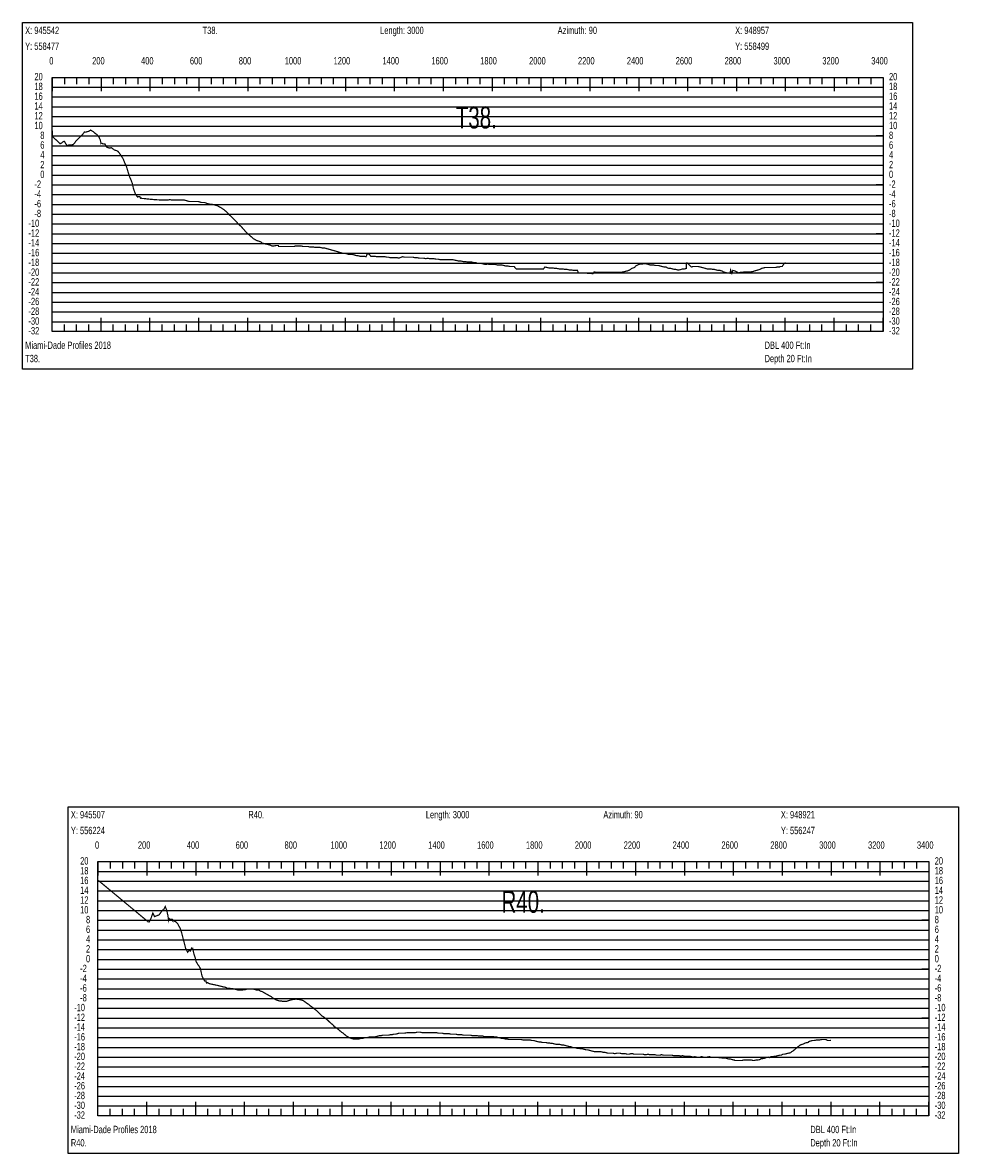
# Model space of a CAD drawing. Header units: inches. Extents: x 471865 to 538526, y 1054316 to 1102451.
# Tile 59 of 114: x 491282 to 495111, y 1086349 to 1090977. Entities that reach past the tile are written whole.
import ezdxf

# ---------------------------------------------------------------- set-up
doc = ezdxf.new("R2010")
doc.units = ezdxf.units.IN
doc.header["$MEASUREMENT"] = 0
for name, color, linetype in [('LABELS', 7, 'Continuous'), ('X_Gr1', 7, 'Continuous'), ('XSECTION', 7, 'Continuous')]:
    doc.layers.add(name, color=color, linetype=linetype)
doc.styles.get("Standard").update_dxf_attribs({"font": 'arial.ttf'})

msp = doc.modelspace()

# ---------------------------------------------------------------- linework, layer by layer
at = {"layer": 'X_Gr1', "color": 6, "linetype": 'Continuous', "lineweight": 18, "true_color": 0xff00ff, "transparency": 33554687, "const_width": 5}
for points in [[(491403, 1090534.4), (491403, 1090534.4), (491403.4, 1090510.8), (491436, 1090480.8), (491441.2, 1090483.8), (491446.1, 1090488.3), (491452.6, 1090491.1), (491458.2, 1090481), (491465, 1090472.3), (491469.9, 1090475.4), (491476.8, 1090475.9), (491482.9, 1090476.5), (491488.1, 1090477.3), (491494.5, 1090483.7), (491499.4, 1090491.4), (491508, 1090499.9), (491513.9, 1090505.4), (491521.8, 1090514), (491528.5, 1090520.4), (491534.4, 1090528.7), (491539.5, 1090528.2), (491546.8, 1090530.6), (491553, 1090531.9), (491560.5, 1090537.1), (491565.5, 1090533.4), (491569.7, 1090531.2), (491577.5, 1090524.3), (491585, 1090519.2), (491594.4, 1090507.9), (491598.8, 1090498.8), (491601.1, 1090491.2), (491602.1, 1090483.3), (491602.9, 1090484.4), (491608.7, 1090481), (491618.7, 1090479.7), (491625, 1090467.7), (491632, 1090464.9), (491638, 1090462.8), (491644.7, 1090465.1), (491651.3, 1090460.1), (491658.5, 1090454.7), (491666, 1090453.1), (491672.4, 1090449.3), (491678.5, 1090441.6), (491686.8, 1090429.3), (491692.5, 1090420.5), (491701.5, 1090398.6), (491706.1, 1090390.3), (491713.5, 1090365), (491720.1, 1090344.2), (491725.6, 1090332.4), (491731.6, 1090315.9), (491735, 1090298.7), (491738.6, 1090288.6), (491743.8, 1090274.1), (491749, 1090267.2), (491751.9, 1090262.9), (491755.8, 1090264.9), (491761.5, 1090264.4), (491764.4, 1090257.8), (491767.2, 1090258.9), (491769.1, 1090257.1), (491776.2, 1090256.9), (491782.4, 1090256.1), (491788.7, 1090255.4), (491794.8, 1090254.7), (491800.8, 1090254.1), (491807, 1090253.5), (491813.3, 1090253), (491819.6, 1090252.4), (491825.9, 1090252), (491832.2, 1090251.6), (491838.5, 1090251.2), (491844.7, 1090250.8), (491847.3, 1090250.6), (491853.4, 1090250.6), (491859.6, 1090250.6), (491865.7, 1090250.6), (491871.8, 1090250.6), (491878, 1090250.6), (491884.4, 1090252.6), (491891.2, 1090250.6), (491898.2, 1090250.6), (491905, 1090250.6), (491911.1, 1090250.6), (491916.5, 1090250.6), (491921.3, 1090250.6), (491926.1, 1090250.6), (491931.1, 1090250.6), (491936.7, 1090250.6), (491943, 1090250.6), (491949.8, 1090248.6), (491956.8, 1090246.6), (491963.7, 1090244.6), (491976.9, 1090244.6), (491988.6, 1090244.6), (491994.2, 1090244.6), (492000.2, 1090244.6), (492006.7, 1090242.6), (492013.5, 1090240.6), (492020.2, 1090240.6), (492026.2, 1090240.6), (492031.5, 1090238.6), (492036.1, 1090236.6), (492052.3, 1090232.6), (492059.1, 1090232.6), (492066.5, 1090230.6), (492074.1, 1090228.6), (492080.8, 1090226.6), (492086.3, 1090222.6), (492091.5, 1090220.6), (492097.2, 1090216.6), (492103.7, 1090212.6), (492111, 1090206.6), (492117.9, 1090200.6), (492123.7, 1090194.6), (492128.7, 1090188.6), (492133.9, 1090184.6), (492139.8, 1090178.6), (492145.9, 1090172.6), (492152.1, 1090166.6), (492157.7, 1090160.6), (492162.9, 1090154.6), (492168.2, 1090148.6), (492173.6, 1090144.6), (492179.3, 1090138.6), (492184.7, 1090132.6), (492189.8, 1090126.6), (492195.3, 1090120.6), (492201.4, 1090114.6), (492208, 1090108.6), (492214.3, 1090102.6), (492220.2, 1090098.6), (492226.3, 1090092.6), (492233, 1090088.6), (492240.2, 1090084.6), (492247.4, 1090082.6), (492258, 1090078.6), (492261.6, 1090074.6), (492268.6, 1090072.6), (492276.3, 1090070.6), (492285.1, 1090068.6), (492293.8, 1090066.6), (492302.5, 1090062.6), (492311, 1090062.6), (492319.7, 1090064.6), (492328.5, 1090064.6), (492329.2, 1090060.6), (492336.1, 1090060.6), (492341.7, 1090060.6), (492347.9, 1090060.6), (492355.3, 1090060.6), (492363.1, 1090060.6), (492370.8, 1090060.6), (492378.3, 1090060.6), (492385.6, 1090060.6), (492392.5, 1090060.6), (492399.5, 1090062.6), (492407, 1090062.6), (492414.4, 1090062.6), (492421.6, 1090062.6), (492428.3, 1090060.6), (492435.3, 1090060.6), (492442.9, 1090060.6), (492449.7, 1090060.6), (492455.7, 1090058.6), (492463.2, 1090058.6), (492471.5, 1090058.6), (492478.7, 1090056.6), (492484.6, 1090056.6), (492491.4, 1090056.6), (492499.8, 1090056.6), (492508.4, 1090054.6), (492516.2, 1090054.6), (492523.2, 1090052.6), (492530.4, 1090050.6), (492537.4, 1090048.6), (492544.4, 1090046.6), (492552, 1090044.6), (492559.2, 1090042.6), (492565.9, 1090040.6), (492572.3, 1090038.6), (492578.7, 1090036.6), (492585.6, 1090034.6), (492592.9, 1090032.6), (492600.5, 1090032.6), (492607.6, 1090030.6), (492614, 1090028.6), (492620.6, 1090028.6), (492627.9, 1090028.6), (492635.9, 1090026.6), (492643.3, 1090024.6), (492649.6, 1090022.6), (492655.3, 1090022.6), (492661.8, 1090020.6), (492670.5, 1090020.6), (492679.8, 1090020.6), (492687.5, 1090018.6), (492691.7, 1090030.6), (492700.5, 1090028.6), (492706.6, 1090020.6), (492714.7, 1090020.6), (492722.7, 1090020.6), (492730.2, 1090018.6), (492736.6, 1090018.6), (492742.4, 1090018.6), (492748.7, 1090018.6), (492756.3, 1090018.6), (492765, 1090018.6), (492772.7, 1090016.6), (492779.3, 1090016.6), (492785.7, 1090014.6), (492792.6, 1090014.6), (492800.3, 1090014.6), (492807.7, 1090014.6), (492814.5, 1090014.6), (492821.2, 1090012.6), (492836.6, 1090018.6), (492845.3, 1090016.6), (492853.9, 1090016.6), (492862.1, 1090016.6), (492870.8, 1090016.6), (492879.5, 1090016.6), (492888, 1090014.6), (492896.8, 1090014.6), (492905.7, 1090012.6), (492914.7, 1090012.6), (492923.3, 1090012.6), (492931.4, 1090010.6), (492939.5, 1090012.6), (492947.6, 1090010.6), (492956.2, 1090010.6), (492964.9, 1090010.6), (492973.4, 1090008.6), (492982, 1090008.6), (492990.6, 1090006.6), (492999.3, 1090006.6), (493007.8, 1090006.6), (493016.1, 1090006.6), (493024.3, 1090006.6), (493032.4, 1090006.6), (493041.3, 1090006.6), (493050.5, 1090004.6), (493059.5, 1090002.6), (493068.5, 1090000.6), (493077.1, 1090000.6), (493085.6, 1089998.6), (493094.3, 1089998.6), (493103.2, 1089996.6), (493112.2, 1089996.6), (493120.2, 1089996.6), (493128, 1089994.6), (493136.1, 1089994.6), (493144.6, 1089990.6), (493153.1, 1089990.6), (493161.2, 1089990.6), (493169.3, 1089988.6), (493177.2, 1089986.6), (493185.1, 1089988.6), (493193.5, 1089986.6), (493202, 1089986.6), (493210.2, 1089986.6), (493218.1, 1089986.6), (493225.6, 1089984.6), (493233.8, 1089984.6), (493242.5, 1089984.6), (493251.3, 1089982.6), (493259.7, 1089980.6), (493267.8, 1089980.6), (493275.9, 1089978.6), (493284.2, 1089978.6), (493293.1, 1089978.6), (493301.6, 1089968.6), (493306.8, 1089968.6), (493312, 1089968.6), (493317.2, 1089968.6), (493322.5, 1089968.6), (493323.8, 1089968.6), (493330.8, 1089968.6), (493337.1, 1089968.6), (493344.2, 1089968.6), (493352.2, 1089968.6), (493359.9, 1089968.6), (493367.2, 1089968.6), (493373.6, 1089968.6), (493380, 1089968.6), (493387.1, 1089968.6), (493394.3, 1089968.6), (493401.1, 1089968.6), (493407.6, 1089968.6), (493413.8, 1089968.6), (493419, 1089976.6), (493427.3, 1089974.6), (493435.6, 1089972.6), (493444.1, 1089972.6), (493452.2, 1089972.6), (493460.5, 1089970.6), (493469, 1089970.6), (493477.4, 1089968.6), (493485.6, 1089968.6), (493493.3, 1089968.6), (493501.3, 1089966.6), (493509.9, 1089966.6), (493519, 1089964.6), (493528.1, 1089964.6), (493536.4, 1089962.6), (493544.3, 1089962.6), (493552.3, 1089962.6), (493556.4, 1089952.6), (493563.8, 1089952.6), (493572.2, 1089952.6), (493580.1, 1089952.6), (493586.7, 1089952.6), (493592.7, 1089950.6), (493599.3, 1089950.6), (493607.4, 1089950.6), (493615.4, 1089948.6), (493620.6, 1089956.6), (493630.3, 1089954.6), (493639.7, 1089954.6), (493648.2, 1089954.6), (493656.2, 1089954.6), (493663.8, 1089954.6), (493672.1, 1089954.6), (493680.8, 1089954.6), (493689.4, 1089954.6), (493697.7, 1089954.6), (493706, 1089954.6), (493719, 1089954.6), (493723.4, 1089954.6), (493731.6, 1089954.6), (493739.7, 1089956.6), (493748.4, 1089958.6), (493757.6, 1089960.6), (493766.5, 1089964.6), (493774.5, 1089970.6), (493786.3, 1089974.6), (493790.3, 1089980.6), (493803, 1089986.6), (493807.6, 1089988.6), (493817, 1089988.6), (493830.1, 1089990.6), (493835.3, 1089989.1), (493840.4, 1089987.6), (493845.6, 1089986.1), (493850.7, 1089984.6), (493850.8, 1089984.6), (493857.4, 1089984.6), (493864.5, 1089984.6), (493872, 1089982.6), (493878.6, 1089982.6), (493884.4, 1089982.6), (493890.8, 1089980.6), (493898.7, 1089978.6), (493907.5, 1089976.6), (493915.2, 1089976.6), (493921.1, 1089972.6), (493927.3, 1089970.6), (493934.6, 1089970.6), (493942.2, 1089968.6), (493949.1, 1089966.6), (493955.3, 1089966.6), (493962, 1089964.6), (493969, 1089964.6), (493976.3, 1089966.6), (493983.6, 1089968.6), (493990.6, 1089968.6), (493997.7, 1089970.6), (493998.5, 1089992.6), (494002.7, 1089992.6), (494008, 1089987.3), (494013.2, 1089982), (494018.4, 1089976.7), (494018.5, 1089976.6), (494025.2, 1089978.6), (494032.2, 1089978.6), (494039.3, 1089978.6), (494046.5, 1089978.6), (494054, 1089976.6), (494061.9, 1089974.6), (494069.7, 1089972.6), (494076.5, 1089970.6), (494083.1, 1089968.6), (494090.6, 1089968.6), (494098.4, 1089968.6), (494105.8, 1089966.6), (494112.8, 1089966.6), (494120.3, 1089964.6), (494128, 1089962.6), (494135.6, 1089962.6), (494143, 1089960.6), (494150, 1089956.6), (494156.6, 1089954.6), (494163, 1089952.6), (494169.5, 1089952.6), (494176.8, 1089950.6), (494179.3, 1089964.6), (494184.3, 1089950.6), (494187.9, 1089962.6), (494195.9, 1089960.6), (494201.1, 1089958.1), (494206.3, 1089955.7), (494211.5, 1089953.2), (494212.7, 1089952.6), (494219.9, 1089954.6), (494226.6, 1089954.6), (494236.9, 1089956.6), (494240.6, 1089956.6), (494248.1, 1089956.6), (494255, 1089956.6), (494261.7, 1089956.6), (494272.9, 1089958.6), (494276.9, 1089960.6), (494285, 1089962.6), (494292.2, 1089964.6), (494298.9, 1089966.6), (494305.9, 1089970.6), (494313.4, 1089972.6), (494320.6, 1089974.6), (494327.5, 1089974.6), (494335, 1089974.6), (494342.1, 1089974.6), (494348.9, 1089974.6), (494356, 1089974.6), (494363.3, 1089974.6), (494370.4, 1089976.6), (494379.8, 1089976.6), (494382.9, 1089978.6), (494390, 1089978.6), (494398.4, 1089990.6), (494402, 1089992.6), (494403, 1089988.8)], [(491592.1, 1087465.8), (491592.1, 1087465.8), (491795.2, 1087297.2), (491795.2, 1087296.9), (491799.8, 1087296), (491806.3, 1087308.7), (491814.8, 1087332.8), (491821.5, 1087318.3), (491840.6, 1087325.3), (491854.4, 1087344.9), (491858.4, 1087345.3), (491865.6, 1087359.3), (491871.9, 1087342.7), (491876.5, 1087322.2), (491879, 1087304.8), (491880.2, 1087311.3), (491885, 1087306.8), (491891.2, 1087307.2), (491896.1, 1087300.6), (491896.2, 1087305), (491902.3, 1087300.1), (491909.1, 1087296.5), (491916.7, 1087288.4), (491926.4, 1087270.3), (491932.4, 1087252.4), (491938.7, 1087228.2), (491949.3, 1087187.2), (491957.2, 1087172.5), (491962.8, 1087179.6), (491968.4, 1087177.1), (491973.4, 1087189.6), (491977.8, 1087188.4), (491982.6, 1087166.1), (491989.1, 1087146.5), (491991.3, 1087135.1), (492000.2, 1087119.9), (492004.3, 1087114.9), (492009.6, 1087105), (492015.9, 1087075.2), (492022.9, 1087061.1), (492026.7, 1087055), (492032.5, 1087054.5), (492033.7, 1087047.6), (492035.7, 1087045.5), (492038.3, 1087048.2), (492042.5, 1087045.8), (492045.1, 1087043.9), (492052.3, 1087042.3), (492058.6, 1087040.9), (492064.8, 1087039.6), (492071, 1087038.3), (492077.2, 1087037), (492083.5, 1087035.4), (492089.7, 1087033.8), (492096, 1087032.3), (492102.3, 1087030.8), (492108.6, 1087029.4), (492114.9, 1087027.9), (492116.4, 1087025.1), (492122.2, 1087025.1), (492128.5, 1087025.1), (492135.4, 1087023.1), (492143, 1087023.1), (492150.6, 1087021.1), (492158.1, 1087019.1), (492165.2, 1087017.1), (492172.3, 1087017.1), (492179.4, 1087017.1), (492186.1, 1087019.1), (492192.5, 1087019.1), (492198.9, 1087021.1), (492205.6, 1087021.1), (492212.7, 1087021.1), (492219.9, 1087021.1), (492227.1, 1087021.1), (492234.3, 1087019.1), (492241.6, 1087017.1), (492248.8, 1087017.1), (492255.8, 1087013.1), (492262.6, 1087011.1), (492269.3, 1087007.1), (492276.2, 1087003.1), (492283.3, 1086999.1), (492290.7, 1086995.1), (492298.3, 1086991.1), (492305.7, 1086985.1), (492312.6, 1086981.1), (492319.2, 1086977.1), (492325.8, 1086975.1), (492332.7, 1086973.1), (492339.7, 1086973.1), (492346.8, 1086971.1), (492353.9, 1086971.1), (492360.6, 1086971.1), (492367, 1086973.1), (492373.3, 1086975.1), (492380.3, 1086977.1), (492387.9, 1086979.1), (492395.1, 1086979.1), (492401.3, 1086981.1), (492406.8, 1086979.1), (492413, 1086979.1), (492420.4, 1086977.1), (492428.8, 1086975.1), (492437.5, 1086969.1), (492445.5, 1086963.1), (492452.2, 1086959.1), (492458.5, 1086953.1), (492465.3, 1086949.1), (492472.4, 1086943.1), (492480.1, 1086937.1), (492487.6, 1086931.1), (492494.7, 1086923.1), (492501.3, 1086917.1), (492507.8, 1086911.1), (492514.5, 1086907.1), (492521.5, 1086901.1), (492529.4, 1086895.1), (492537.3, 1086887.1), (492544.4, 1086881.1), (492551.3, 1086875.1), (492558.4, 1086867.1), (492565.7, 1086863.1), (492573, 1086857.1), (492580, 1086851.1), (492586.9, 1086845.1), (492593.6, 1086841.1), (492600.3, 1086835.1), (492607.4, 1086829.1), (492614.7, 1086825.1), (492621.8, 1086821.1), (492628.8, 1086819.1), (492636.1, 1086817.1), (492643.1, 1086817.1), (492649.7, 1086817.1), (492656.8, 1086817.1), (492664.3, 1086819.1), (492671.7, 1086819.1), (492678.2, 1086821.1), (492684.5, 1086823.1), (492691.7, 1086823.1), (492699.8, 1086825.1), (492707.6, 1086825.1), (492714.5, 1086825.1), (492721.3, 1086825.1), (492728.5, 1086827.1), (492735.9, 1086829.1), (492743.1, 1086831.1), (492749.9, 1086831.1), (492756.3, 1086833.1), (492763.3, 1086833.1), (492771.4, 1086833.1), (492779.8, 1086833.1), (492787.5, 1086835.1), (492794.3, 1086835.1), (492801.1, 1086837.1), (492808.3, 1086837.1), (492815.7, 1086839.1), (492823.1, 1086841.1), (492830.4, 1086841.1), (492837.5, 1086841.1), (492844.5, 1086841.1), (492855.7, 1086843.1), (492859.5, 1086843.1), (492866.8, 1086843.1), (492874.2, 1086843.1), (492881.4, 1086843.1), (492888.5, 1086843.1), (492895.4, 1086845.1), (492902.4, 1086845.1), (492909.8, 1086845.1), (492917.5, 1086843.1), (492924.8, 1086843.1), (492931.6, 1086843.1), (492938.8, 1086843.1), (492946.6, 1086843.1), (492954.5, 1086843.1), (492961.8, 1086843.1), (492968.6, 1086843.1), (492975.6, 1086843.1), (492983.2, 1086841.1), (492991.2, 1086841.1), (492998.8, 1086841.1), (493005.6, 1086839.1), (493012.3, 1086839.1), (493019.3, 1086839.1), (493026.8, 1086839.1), (493034.3, 1086837.1), (493044.6, 1086837.1), (493047.8, 1086837.1), (493054.7, 1086837.1), (493062.3, 1086835.1), (493070.4, 1086835.1), (493078, 1086835.1), (493085, 1086833.1), (493091.7, 1086833.1), (493098.6, 1086833.1), (493105.8, 1086833.1), (493113.5, 1086833.1), (493121.2, 1086831.1), (493128.4, 1086831.1), (493134.9, 1086831.1), (493141.8, 1086831.1), (493149.4, 1086829.1), (493157.4, 1086829.1), (493164.9, 1086829.1), (493171.9, 1086827.1), (493179, 1086827.1), (493186.2, 1086827.1), (493193.6, 1086827.1), (493200.9, 1086827.1), (493207.9, 1086827.1), (493214.8, 1086825.1), (493221.9, 1086825.1), (493229.2, 1086823.1), (493236.8, 1086821.1), (493244.1, 1086819.1), (493251, 1086819.1), (493258, 1086817.1), (493265, 1086817.1), (493272.2, 1086815.1), (493279.4, 1086815.1), (493286.6, 1086815.1), (493293.8, 1086815.1), (493300.7, 1086815.1), (493307.8, 1086815.1), (493315.2, 1086815.1), (493323, 1086815.1), (493330.5, 1086813.1), (493337.2, 1086813.1), (493344, 1086813.1), (493351.2, 1086813.1), (493358.6, 1086813.1), (493365.9, 1086811.1), (493372.9, 1086811.1), (493379.8, 1086809.1), (493387.1, 1086807.1), (493394.5, 1086805.1), (493401.6, 1086805.1), (493408.5, 1086803.1), (493415.4, 1086803.1), (493422.4, 1086803.1), (493429.6, 1086801.1), (493437.1, 1086801.1), (493444.3, 1086799.1), (493451.1, 1086799.1), (493458.3, 1086797.1), (493465.8, 1086795.1), (493473.3, 1086795.1), (493480.3, 1086795.1), (493487.2, 1086793.1), (493494.3, 1086793.1), (493501.4, 1086791.1), (493508.7, 1086789.1), (493515.8, 1086787.1), (493526.9, 1086785.1), (493530.8, 1086783.1), (493537.9, 1086781.1), (493544.6, 1086781.1), (493551.6, 1086779.1), (493559, 1086779.1), (493566, 1086777.1), (493572.5, 1086777.1), (493579.3, 1086775.1), (493586.5, 1086773.1), (493593.6, 1086773.1), (493600.6, 1086771.1), (493607.9, 1086769.1), (493615.4, 1086767.1), (493622.8, 1086765.1), (493629.6, 1086765.1), (493635.8, 1086765.1), (493642.2, 1086765.1), (493649.4, 1086765.1), (493656.7, 1086763.1), (493663.7, 1086763.1), (493670.4, 1086761.1), (493677.2, 1086759.1), (493684.2, 1086759.1), (493691.5, 1086759.1), (493698.6, 1086759.1), (493705.5, 1086757.1), (493712.1, 1086759.1), (493718.9, 1086759.1), (493726.5, 1086759.1), (493734.5, 1086757.1), (493741.8, 1086757.1), (493748.6, 1086757.1), (493755.9, 1086755.1), (493763.5, 1086755.1), (493770.8, 1086757.1), (493777.8, 1086757.1), (493784.6, 1086755.1), (493791.6, 1086755.1), (493798.8, 1086755.1), (493809.4, 1086755.1), (493813, 1086755.1), (493820.1, 1086755.1), (493827.4, 1086753.1), (493834.4, 1086753.1), (493841, 1086755.1), (493847.7, 1086753.1), (493854.9, 1086753.1), (493862.1, 1086753.1), (493869.1, 1086753.1), (493876.2, 1086751.1), (493883, 1086751.1), (493889.6, 1086751.1), (493896.5, 1086753.1), (493904, 1086751.1), (493911.4, 1086751.1), (493918.2, 1086751.1), (493924.7, 1086751.1), (493931.7, 1086751.1), (493939, 1086751.1), (493946.5, 1086749.1), (493953.8, 1086749.1), (493960.7, 1086749.1), (493967.9, 1086749.1), (493975.2, 1086747.1), (493982.4, 1086749.1), (493989.6, 1086747.1), (493996.6, 1086747.1), (494003.8, 1086747.1), (494011.1, 1086747.1), (494018.4, 1086745.1), (494025.6, 1086743.1), (494032.6, 1086745.1), (494039.7, 1086743.1), (494047.1, 1086743.1), (494053.9, 1086743.1), (494060.5, 1086745.1), (494067.4, 1086743.1), (494075, 1086743.1), (494082.7, 1086743.1), (494092.9, 1086745.1), (494096.4, 1086743.1), (494103.4, 1086743.1), (494110.9, 1086743.1), (494118.2, 1086743.1), (494128.1, 1086743.1), (494131.5, 1086741.1), (494138.2, 1086741.1), (494145.3, 1086739.1), (494152.4, 1086739.1), (494159.1, 1086739.1), (494165.7, 1086737.1), (494172.3, 1086735.1), (494178.9, 1086735.1), (494185.2, 1086733.1), (494194.2, 1086731.1), (494197.5, 1086729.1), (494204.2, 1086729.1), (494210.9, 1086729.1), (494217.9, 1086729.1), (494225.1, 1086729.1), (494232.6, 1086731.1), (494239.9, 1086731.1), (494247.1, 1086731.1), (494253.9, 1086731.1), (494264.3, 1086731.1), (494272, 1086729.1), (494275.7, 1086729.1), (494282.8, 1086731.1), (494289.4, 1086731.1), (494299.8, 1086733.1), (494303.8, 1086737.1), (494311.4, 1086737.1), (494321.3, 1086739.1), (494324.3, 1086741.1), (494334, 1086743.1), (494337.9, 1086741.1), (494345.4, 1086745.1), (494355.5, 1086745.1), (494358.8, 1086747.1), (494365.4, 1086747.1), (494372.6, 1086749.1), (494380, 1086751.1), (494386.7, 1086751.1), (494392.8, 1086755.1), (494399.4, 1086755.1), (494407.1, 1086757.1), (494414.7, 1086759.1), (494425.1, 1086761.1), (494428.6, 1086765.1), (494435.7, 1086769.1), (494442.7, 1086775.1), (494449.7, 1086781.1), (494457.2, 1086787.1), (494464.7, 1086793.1), (494471.4, 1086795.1), (494477.8, 1086797.1), (494484.7, 1086801.1), (494496.2, 1086803.1), (494500, 1086807.1), (494507.2, 1086809.1), (494513.9, 1086811.1), (494520.4, 1086811.1), (494531, 1086813.1), (494534.8, 1086813.1), (494542, 1086813.1), (494551.7, 1086815.1), (494569.1, 1086815.1), (494576.4, 1086811.1), (494586.9, 1086811.1), (494590.1, 1086812.2)]]:
    msp.add_lwpolyline(points, dxfattribs=at)
at = {"layer": 'XSECTION', "color": 18, "linetype": 'Continuous', "true_color": 0x000000}
for points in [[(491281.8, 1090976.6), (494924.2, 1090976.6), (494924.2, 1089558.6), (491281.8, 1089558.6), (491281.8, 1090976.6)], [(491403, 1090752.6), (494803, 1090752.6), (494803, 1089712.6), (491403, 1089712.6), (491403, 1090752.6)], [(491403, 1090752.6), (491403, 1090696.2)], [(491403, 1090752.6), (491403, 1090696.2)], [(491403, 1090752.6), (491403, 1090724.6)], [(491403, 1090752.6), (491403, 1090724.6)], [(491453, 1090752.6), (491453, 1090724.6)], [(491503, 1090752.6), (491503, 1090724.6)], [(491553, 1090752.6), (491553, 1090724.6)], [(491603, 1090752.6), (491603, 1090696.2)], [(491603, 1090752.6), (491603, 1090724.6)], [(491653, 1090752.6), (491653, 1090724.6)], [(491703, 1090752.6), (491703, 1090724.6)], [(491753, 1090752.6), (491753, 1090724.6)], [(491803, 1090752.6), (491803, 1090696.2)], [(491803, 1090752.6), (491803, 1090724.6)], [(491853, 1090752.6), (491853, 1090724.6)], [(491903, 1090752.6), (491903, 1090724.6)], [(491953, 1090752.6), (491953, 1090724.6)], [(492003, 1090752.6), (492003, 1090696.2)], [(492003, 1090752.6), (492003, 1090724.6)], [(492053, 1090752.6), (492053, 1090724.6)], [(492103, 1090752.6), (492103, 1090724.6)], [(492153, 1090752.6), (492153, 1090724.6)], [(492203, 1090752.6), (492203, 1090696.2)], [(492203, 1090752.6), (492203, 1090724.6)], [(492253, 1090752.6), (492253, 1090724.6)], [(492303, 1090752.6), (492303, 1090724.6)], [(492353, 1090752.6), (492353, 1090724.6)], [(492403, 1090752.6), (492403, 1090696.2)], [(492403, 1090752.6), (492403, 1090724.6)], [(492453, 1090752.6), (492453, 1090724.6)], [(492503, 1090752.6), (492503, 1090724.6)], [(492553, 1090752.6), (492553, 1090724.6)], [(492603, 1090752.6), (492603, 1090696.2)], [(492603, 1090752.6), (492603, 1090724.6)], [(492653, 1090752.6), (492653, 1090724.6)], [(492703, 1090752.6), (492703, 1090724.6)], [(492753, 1090752.6), (492753, 1090724.6)], [(492803, 1090752.6), (492803, 1090696.2)], [(492803, 1090752.6), (492803, 1090724.6)], [(492853, 1090752.6), (492853, 1090724.6)], [(492903, 1090752.6), (492903, 1090724.6)], [(492953, 1090752.6), (492953, 1090724.6)], [(493003, 1090752.6), (493003, 1090696.2)], [(493003, 1090752.6), (493003, 1090724.6)], [(493053, 1090752.6), (493053, 1090724.6)], [(493103, 1090752.6), (493103, 1090724.6)], [(493153, 1090752.6), (493153, 1090724.6)], [(493203, 1090752.6), (493203, 1090696.2)], [(493203, 1090752.6), (493203, 1090724.6)], [(493253, 1090752.6), (493253, 1090724.6)], [(493303, 1090752.6), (493303, 1090724.6)], [(493353, 1090752.6), (493353, 1090724.6)], [(493403, 1090752.6), (493403, 1090696.2)], [(493403, 1090752.6), (493403, 1090724.6)], [(493453, 1090752.6), (493453, 1090724.6)], [(493503, 1090752.6), (493503, 1090724.6)], [(493553, 1090752.6), (493553, 1090724.6)], [(493603, 1090752.6), (493603, 1090696.2)], [(493603, 1090752.6), (493603, 1090724.6)], [(493653, 1090752.6), (493653, 1090724.6)], [(493703, 1090752.6), (493703, 1090724.6)], [(493753, 1090752.6), (493753, 1090724.6)], [(493803, 1090752.6), (493803, 1090696.2)], [(493803, 1090752.6), (493803, 1090724.6)], [(493853, 1090752.6), (493853, 1090724.6)], [(493903, 1090752.6), (493903, 1090724.6)], [(493953, 1090752.6), (493953, 1090724.6)], [(494003, 1090752.6), (494003, 1090696.2)], [(494003, 1090752.6), (494003, 1090724.6)], [(494053, 1090752.6), (494053, 1090724.6)], [(494103, 1090752.6), (494103, 1090724.6)], [(494153, 1090752.6), (494153, 1090724.6)], [(494203, 1090752.6), (494203, 1090696.2)], [(494203, 1090752.6), (494203, 1090724.6)], [(494253, 1090752.6), (494253, 1090724.6)], [(494303, 1090752.6), (494303, 1090724.6)], [(494353, 1090752.6), (494353, 1090724.6)], [(494403, 1090752.6), (494403, 1090696.2)], [(494403, 1090752.6), (494403, 1090724.6)], [(494453, 1090752.6), (494453, 1090724.6)], [(494503, 1090752.6), (494503, 1090724.6)], [(494553, 1090752.6), (494553, 1090724.6)], [(494603, 1090752.6), (494603, 1090696.2)], [(494603, 1090752.6), (494603, 1090724.6)], [(494653, 1090752.6), (494653, 1090724.6)], [(494703, 1090752.6), (494703, 1090724.6)], [(494753, 1090752.6), (494753, 1090724.6)], [(494803, 1090752.6), (494803, 1090696.2)], [(494803, 1090752.6), (494803, 1090724.6)], [(491403, 1090512.6), (491431, 1090512.6)], [(494803, 1090512.6), (494775, 1090512.6)], [(491403, 1090312.6), (491431, 1090312.6)], [(494803, 1090312.6), (494775, 1090312.6)], [(491403, 1090112.6), (491431, 1090112.6)], [(494803, 1090112.6), (494775, 1090112.6)], [(491403, 1089912.6), (491431, 1089912.6)], [(494803, 1089912.6), (494775, 1089912.6)], [(491403, 1089712.6), (491403, 1089769)], [(491403, 1089712.6), (491403, 1089769)], [(491603, 1089712.6), (491603, 1089769)], [(491803, 1089712.6), (491803, 1089769)], [(492003, 1089712.6), (492003, 1089769)], [(492203, 1089712.6), (492203, 1089769)], [(492403, 1089712.6), (492403, 1089769)], [(492603, 1089712.6), (492603, 1089769)], [(492803, 1089712.6), (492803, 1089769)], [(493003, 1089712.6), (493003, 1089769)], [(493203, 1089712.6), (493203, 1089769)], [(493403, 1089712.6), (493403, 1089769)], [(493603, 1089712.6), (493603, 1089769)], [(493803, 1089712.6), (493803, 1089769)], [(494003, 1089712.6), (494003, 1089769)], [(494203, 1089712.6), (494203, 1089769)], [(494403, 1089712.6), (494403, 1089769)], [(494603, 1089712.6), (494603, 1089769)], [(494803, 1089712.6), (494803, 1089769)], [(491403, 1089712.6), (491403, 1089740.6)], [(491403, 1089712.6), (491403, 1089740.6)], [(491453, 1089712.6), (491453, 1089740.6)], [(491503, 1089712.6), (491503, 1089740.6)], [(491553, 1089712.6), (491553, 1089740.6)], [(491603, 1089712.6), (491603, 1089740.6)], [(491653, 1089712.6), (491653, 1089740.6)], [(491703, 1089712.6), (491703, 1089740.6)], [(491753, 1089712.6), (491753, 1089740.6)], [(491803, 1089712.6), (491803, 1089740.6)], [(491853, 1089712.6), (491853, 1089740.6)], [(491903, 1089712.6), (491903, 1089740.6)], [(491953, 1089712.6), (491953, 1089740.6)], [(492003, 1089712.6), (492003, 1089740.6)], [(492053, 1089712.6), (492053, 1089740.6)], [(492103, 1089712.6), (492103, 1089740.6)], [(492153, 1089712.6), (492153, 1089740.6)], [(492203, 1089712.6), (492203, 1089740.6)], [(492253, 1089712.6), (492253, 1089740.6)], [(492303, 1089712.6), (492303, 1089740.6)], [(492353, 1089712.6), (492353, 1089740.6)], [(492403, 1089712.6), (492403, 1089740.6)], [(492453, 1089712.6), (492453, 1089740.6)], [(492503, 1089712.6), (492503, 1089740.6)], [(492553, 1089712.6), (492553, 1089740.6)], [(492603, 1089712.6), (492603, 1089740.6)], [(492653, 1089712.6), (492653, 1089740.6)], [(492703, 1089712.6), (492703, 1089740.6)], [(492753, 1089712.6), (492753, 1089740.6)], [(492803, 1089712.6), (492803, 1089740.6)], [(492853, 1089712.6), (492853, 1089740.6)], [(492903, 1089712.6), (492903, 1089740.6)], [(492953, 1089712.6), (492953, 1089740.6)], [(493003, 1089712.6), (493003, 1089740.6)], [(493053, 1089712.6), (493053, 1089740.6)], [(493103, 1089712.6), (493103, 1089740.6)], [(493153, 1089712.6), (493153, 1089740.6)], [(493203, 1089712.6), (493203, 1089740.6)], [(493253, 1089712.6), (493253, 1089740.6)], [(493303, 1089712.6), (493303, 1089740.6)], [(493353, 1089712.6), (493353, 1089740.6)], [(493403, 1089712.6), (493403, 1089740.6)], [(493453, 1089712.6), (493453, 1089740.6)], [(493503, 1089712.6), (493503, 1089740.6)], [(493553, 1089712.6), (493553, 1089740.6)], [(493603, 1089712.6), (493603, 1089740.6)], [(493653, 1089712.6), (493653, 1089740.6)], [(493703, 1089712.6), (493703, 1089740.6)], [(493753, 1089712.6), (493753, 1089740.6)], [(493803, 1089712.6), (493803, 1089740.6)], [(493853, 1089712.6), (493853, 1089740.6)], [(493903, 1089712.6), (493903, 1089740.6)], [(493953, 1089712.6), (493953, 1089740.6)], [(494003, 1089712.6), (494003, 1089740.6)], [(494053, 1089712.6), (494053, 1089740.6)], [(494103, 1089712.6), (494103, 1089740.6)], [(494153, 1089712.6), (494153, 1089740.6)], [(494203, 1089712.6), (494203, 1089740.6)], [(494253, 1089712.6), (494253, 1089740.6)], [(494303, 1089712.6), (494303, 1089740.6)], [(494353, 1089712.6), (494353, 1089740.6)], [(494403, 1089712.6), (494403, 1089740.6)], [(494453, 1089712.6), (494453, 1089740.6)], [(494503, 1089712.6), (494503, 1089740.6)], [(494553, 1089712.6), (494553, 1089740.6)], [(494603, 1089712.6), (494603, 1089740.6)], [(494653, 1089712.6), (494653, 1089740.6)], [(494703, 1089712.6), (494703, 1089740.6)], [(494753, 1089712.6), (494753, 1089740.6)], [(494803, 1089712.6), (494803, 1089740.6)], [(491468.9, 1087767.1), (495111.3, 1087767.1), (495111.3, 1086349.1), (491468.9, 1086349.1), (491468.9, 1087767.1)], [(491590.1, 1087543.1), (494990.1, 1087543.1), (494990.1, 1086503.1), (491590.1, 1086503.1), (491590.1, 1087543.1)], [(491590.1, 1087543.1), (491590.1, 1087486.7)], [(491590.1, 1087543.1), (491590.1, 1087486.7)], [(491590.1, 1087543.1), (491590.1, 1087515.1)], [(491590.1, 1087543.1), (491590.1, 1087515.1)], [(491640.1, 1087543.1), (491640.1, 1087515.1)], [(491690.1, 1087543.1), (491690.1, 1087515.1)], [(491740.1, 1087543.1), (491740.1, 1087515.1)], [(491790.1, 1087543.1), (491790.1, 1087486.7)], [(491790.1, 1087543.1), (491790.1, 1087515.1)], [(491840.1, 1087543.1), (491840.1, 1087515.1)], [(491890.1, 1087543.1), (491890.1, 1087515.1)], [(491940.1, 1087543.1), (491940.1, 1087515.1)], [(491990.1, 1087543.1), (491990.1, 1087486.7)], [(491990.1, 1087543.1), (491990.1, 1087515.1)], [(492040.1, 1087543.1), (492040.1, 1087515.1)], [(492090.1, 1087543.1), (492090.1, 1087515.1)], [(492140.1, 1087543.1), (492140.1, 1087515.1)], [(492190.1, 1087543.1), (492190.1, 1087486.7)], [(492190.1, 1087543.1), (492190.1, 1087515.1)], [(492240.1, 1087543.1), (492240.1, 1087515.1)], [(492290.1, 1087543.1), (492290.1, 1087515.1)], [(492340.1, 1087543.1), (492340.1, 1087515.1)], [(492390.1, 1087543.1), (492390.1, 1087486.7)], [(492390.1, 1087543.1), (492390.1, 1087515.1)], [(492440.1, 1087543.1), (492440.1, 1087515.1)], [(492490.1, 1087543.1), (492490.1, 1087515.1)], [(492540.1, 1087543.1), (492540.1, 1087515.1)], [(492590.1, 1087543.1), (492590.1, 1087486.7)], [(492590.1, 1087543.1), (492590.1, 1087515.1)], [(492640.1, 1087543.1), (492640.1, 1087515.1)], [(492690.1, 1087543.1), (492690.1, 1087515.1)], [(492740.1, 1087543.1), (492740.1, 1087515.1)], [(492790.1, 1087543.1), (492790.1, 1087486.7)], [(492790.1, 1087543.1), (492790.1, 1087515.1)], [(492840.1, 1087543.1), (492840.1, 1087515.1)], [(492890.1, 1087543.1), (492890.1, 1087515.1)], [(492940.1, 1087543.1), (492940.1, 1087515.1)], [(492990.1, 1087543.1), (492990.1, 1087486.7)], [(492990.1, 1087543.1), (492990.1, 1087515.1)], [(493040.1, 1087543.1), (493040.1, 1087515.1)], [(493090.1, 1087543.1), (493090.1, 1087515.1)], [(493140.1, 1087543.1), (493140.1, 1087515.1)], [(493190.1, 1087543.1), (493190.1, 1087486.7)], [(493190.1, 1087543.1), (493190.1, 1087515.1)], [(493240.1, 1087543.1), (493240.1, 1087515.1)], [(493290.1, 1087543.1), (493290.1, 1087515.1)], [(493340.1, 1087543.1), (493340.1, 1087515.1)], [(493390.1, 1087543.1), (493390.1, 1087486.7)], [(493390.1, 1087543.1), (493390.1, 1087515.1)], [(493440.1, 1087543.1), (493440.1, 1087515.1)], [(493490.1, 1087543.1), (493490.1, 1087515.1)], [(493540.1, 1087543.1), (493540.1, 1087515.1)], [(493590.1, 1087543.1), (493590.1, 1087486.7)], [(493590.1, 1087543.1), (493590.1, 1087515.1)], [(493640.1, 1087543.1), (493640.1, 1087515.1)], [(493690.1, 1087543.1), (493690.1, 1087515.1)], [(493740.1, 1087543.1), (493740.1, 1087515.1)], [(493790.1, 1087543.1), (493790.1, 1087486.7)], [(493790.1, 1087543.1), (493790.1, 1087515.1)], [(493840.1, 1087543.1), (493840.1, 1087515.1)], [(493890.1, 1087543.1), (493890.1, 1087515.1)], [(493940.1, 1087543.1), (493940.1, 1087515.1)], [(493990.1, 1087543.1), (493990.1, 1087486.7)], [(493990.1, 1087543.1), (493990.1, 1087515.1)], [(494040.1, 1087543.1), (494040.1, 1087515.1)], [(494090.1, 1087543.1), (494090.1, 1087515.1)], [(494140.1, 1087543.1), (494140.1, 1087515.1)], [(494190.1, 1087543.1), (494190.1, 1087486.7)], [(494190.1, 1087543.1), (494190.1, 1087515.1)], [(494240.1, 1087543.1), (494240.1, 1087515.1)], [(494290.1, 1087543.1), (494290.1, 1087515.1)], [(494340.1, 1087543.1), (494340.1, 1087515.1)], [(494390.1, 1087543.1), (494390.1, 1087486.7)], [(494390.1, 1087543.1), (494390.1, 1087515.1)], [(494440.1, 1087543.1), (494440.1, 1087515.1)], [(494490.1, 1087543.1), (494490.1, 1087515.1)], [(494540.1, 1087543.1), (494540.1, 1087515.1)], [(494590.1, 1087543.1), (494590.1, 1087486.7)], [(494590.1, 1087543.1), (494590.1, 1087515.1)], [(494640.1, 1087543.1), (494640.1, 1087515.1)], [(494690.1, 1087543.1), (494690.1, 1087515.1)], [(494740.1, 1087543.1), (494740.1, 1087515.1)], [(494790.1, 1087543.1), (494790.1, 1087486.7)], [(494790.1, 1087543.1), (494790.1, 1087515.1)], [(494840.1, 1087543.1), (494840.1, 1087515.1)], [(494890.1, 1087543.1), (494890.1, 1087515.1)], [(494940.1, 1087543.1), (494940.1, 1087515.1)], [(494990.1, 1087543.1), (494990.1, 1087486.7)], [(494990.1, 1087543.1), (494990.1, 1087515.1)], [(491590.1, 1087303.1), (491618.1, 1087303.1)], [(494990.1, 1087303.1), (494962.1, 1087303.1)], [(491590.1, 1087103.1), (491618.1, 1087103.1)], [(494990.1, 1087103.1), (494962.1, 1087103.1)], [(491590.1, 1086903.1), (491618.1, 1086903.1)], [(494990.1, 1086903.1), (494962.1, 1086903.1)], [(491590.1, 1086703.1), (491618.1, 1086703.1)], [(494990.1, 1086703.1), (494962.1, 1086703.1)], [(491590.1, 1086503.1), (491590.1, 1086559.5)], [(491590.1, 1086503.1), (491590.1, 1086559.5)], [(491590.1, 1086503.1), (491590.1, 1086531.1)], [(491590.1, 1086503.1), (491590.1, 1086531.1)], [(491640.1, 1086503.1), (491640.1, 1086531.1)], [(491690.1, 1086503.1), (491690.1, 1086531.1)], [(491740.1, 1086503.1), (491740.1, 1086531.1)], [(491790.1, 1086503.1), (491790.1, 1086559.5)], [(491790.1, 1086503.1), (491790.1, 1086531.1)], [(491840.1, 1086503.1), (491840.1, 1086531.1)], [(491890.1, 1086503.1), (491890.1, 1086531.1)], [(491940.1, 1086503.1), (491940.1, 1086531.1)], [(491990.1, 1086503.1), (491990.1, 1086559.5)], [(491990.1, 1086503.1), (491990.1, 1086531.1)], [(492040.1, 1086503.1), (492040.1, 1086531.1)], [(492090.1, 1086503.1), (492090.1, 1086531.1)], [(492140.1, 1086503.1), (492140.1, 1086531.1)], [(492190.1, 1086503.1), (492190.1, 1086559.5)], [(492190.1, 1086503.1), (492190.1, 1086531.1)], [(492240.1, 1086503.1), (492240.1, 1086531.1)], [(492290.1, 1086503.1), (492290.1, 1086531.1)], [(492340.1, 1086503.1), (492340.1, 1086531.1)], [(492390.1, 1086503.1), (492390.1, 1086559.5)], [(492390.1, 1086503.1), (492390.1, 1086531.1)], [(492440.1, 1086503.1), (492440.1, 1086531.1)], [(492490.1, 1086503.1), (492490.1, 1086531.1)], [(492540.1, 1086503.1), (492540.1, 1086531.1)], [(492590.1, 1086503.1), (492590.1, 1086559.5)], [(492590.1, 1086503.1), (492590.1, 1086531.1)], [(492640.1, 1086503.1), (492640.1, 1086531.1)], [(492690.1, 1086503.1), (492690.1, 1086531.1)], [(492740.1, 1086503.1), (492740.1, 1086531.1)], [(492790.1, 1086503.1), (492790.1, 1086559.5)], [(492790.1, 1086503.1), (492790.1, 1086531.1)], [(492840.1, 1086503.1), (492840.1, 1086531.1)], [(492890.1, 1086503.1), (492890.1, 1086531.1)], [(492940.1, 1086503.1), (492940.1, 1086531.1)], [(492990.1, 1086503.1), (492990.1, 1086559.5)], [(492990.1, 1086503.1), (492990.1, 1086531.1)], [(493040.1, 1086503.1), (493040.1, 1086531.1)], [(493090.1, 1086503.1), (493090.1, 1086531.1)], [(493140.1, 1086503.1), (493140.1, 1086531.1)], [(493190.1, 1086503.1), (493190.1, 1086559.5)], [(493190.1, 1086503.1), (493190.1, 1086531.1)], [(493240.1, 1086503.1), (493240.1, 1086531.1)], [(493290.1, 1086503.1), (493290.1, 1086531.1)], [(493340.1, 1086503.1), (493340.1, 1086531.1)], [(493390.1, 1086503.1), (493390.1, 1086559.5)], [(493390.1, 1086503.1), (493390.1, 1086531.1)], [(493440.1, 1086503.1), (493440.1, 1086531.1)], [(493490.1, 1086503.1), (493490.1, 1086531.1)], [(493540.1, 1086503.1), (493540.1, 1086531.1)], [(493590.1, 1086503.1), (493590.1, 1086559.5)], [(493590.1, 1086503.1), (493590.1, 1086531.1)], [(493640.1, 1086503.1), (493640.1, 1086531.1)], [(493690.1, 1086503.1), (493690.1, 1086531.1)], [(493740.1, 1086503.1), (493740.1, 1086531.1)], [(493790.1, 1086503.1), (493790.1, 1086559.5)], [(493790.1, 1086503.1), (493790.1, 1086531.1)], [(493840.1, 1086503.1), (493840.1, 1086531.1)], [(493890.1, 1086503.1), (493890.1, 1086531.1)], [(493940.1, 1086503.1), (493940.1, 1086531.1)], [(493990.1, 1086503.1), (493990.1, 1086559.5)], [(493990.1, 1086503.1), (493990.1, 1086531.1)], [(494040.1, 1086503.1), (494040.1, 1086531.1)], [(494090.1, 1086503.1), (494090.1, 1086531.1)], [(494140.1, 1086503.1), (494140.1, 1086531.1)], [(494190.1, 1086503.1), (494190.1, 1086559.5)], [(494190.1, 1086503.1), (494190.1, 1086531.1)], [(494240.1, 1086503.1), (494240.1, 1086531.1)], [(494290.1, 1086503.1), (494290.1, 1086531.1)], [(494340.1, 1086503.1), (494340.1, 1086531.1)], [(494390.1, 1086503.1), (494390.1, 1086559.5)], [(494390.1, 1086503.1), (494390.1, 1086531.1)], [(494440.1, 1086503.1), (494440.1, 1086531.1)], [(494490.1, 1086503.1), (494490.1, 1086531.1)], [(494540.1, 1086503.1), (494540.1, 1086531.1)], [(494590.1, 1086503.1), (494590.1, 1086559.5)], [(494590.1, 1086503.1), (494590.1, 1086531.1)], [(494640.1, 1086503.1), (494640.1, 1086531.1)], [(494690.1, 1086503.1), (494690.1, 1086531.1)], [(494740.1, 1086503.1), (494740.1, 1086531.1)], [(494790.1, 1086503.1), (494790.1, 1086559.5)], [(494790.1, 1086503.1), (494790.1, 1086531.1)], [(494840.1, 1086503.1), (494840.1, 1086531.1)], [(494890.1, 1086503.1), (494890.1, 1086531.1)], [(494940.1, 1086503.1), (494940.1, 1086531.1)], [(494990.1, 1086503.1), (494990.1, 1086559.5)], [(494990.1, 1086503.1), (494990.1, 1086531.1)]]:
    msp.add_lwpolyline(points, dxfattribs=at)
at = {"layer": 'XSECTION', "color": 18, "true_color": 0x000000}
for points in [[(491403, 1090712.6), (494803, 1090712.6)], [(491403, 1090672.6), (494803, 1090672.6)], [(491403, 1090632.6), (494803, 1090632.6)], [(491403, 1090592.6), (494803, 1090592.6)], [(491403, 1090552.6), (494803, 1090552.6)], [(491403, 1090512.6), (494803, 1090512.6)], [(491403, 1090472.6), (494803, 1090472.6)], [(491403, 1090432.6), (494803, 1090432.6)], [(491403, 1090392.6), (494803, 1090392.6)], [(491403, 1090352.6), (494803, 1090352.6)], [(491403, 1090312.6), (494803, 1090312.6)], [(491403, 1090272.6), (494803, 1090272.6)], [(491403, 1090232.6), (494803, 1090232.6)], [(491403, 1090192.6), (494803, 1090192.6)], [(491403, 1090152.6), (494803, 1090152.6)], [(491403, 1090112.6), (494803, 1090112.6)], [(491403, 1090072.6), (494803, 1090072.6)], [(491403, 1090032.6), (494803, 1090032.6)], [(491403, 1089992.6), (494803, 1089992.6)], [(491403, 1089952.6), (494803, 1089952.6)], [(491403, 1089912.6), (494803, 1089912.6)], [(491403, 1089872.6), (494803, 1089872.6)], [(491403, 1089832.6), (494803, 1089832.6)], [(491403, 1089792.6), (494803, 1089792.6)], [(491403, 1089752.6), (494803, 1089752.6)], [(491590.1, 1087503.1), (494990.1, 1087503.1)], [(491590.1, 1087463.1), (494990.1, 1087463.1)], [(491590.1, 1087423.1), (494990.1, 1087423.1)], [(491590.1, 1087383.1), (494990.1, 1087383.1)], [(491590.1, 1087343.1), (494990.1, 1087343.1)], [(491590.1, 1087303.1), (494990.1, 1087303.1)], [(491590.1, 1087263.1), (494990.1, 1087263.1)], [(491590.1, 1087223.1), (494990.1, 1087223.1)], [(491590.1, 1087183.1), (494990.1, 1087183.1)], [(491590.1, 1087143.1), (494990.1, 1087143.1)], [(491590.1, 1087103.1), (494990.1, 1087103.1)], [(491590.1, 1087063.1), (494990.1, 1087063.1)], [(491590.1, 1087023.1), (494990.1, 1087023.1)], [(491590.1, 1086983.1), (494990.1, 1086983.1)], [(491590.1, 1086943.1), (494990.1, 1086943.1)], [(491590.1, 1086903.1), (494990.1, 1086903.1)], [(491590.1, 1086863.1), (494990.1, 1086863.1)], [(491590.1, 1086823.1), (494990.1, 1086823.1)], [(491590.1, 1086783.1), (494990.1, 1086783.1)], [(491590.1, 1086743.1), (494990.1, 1086743.1)], [(491590.1, 1086703.1), (494990.1, 1086703.1)], [(491590.1, 1086663.1), (494990.1, 1086663.1)], [(491590.1, 1086623.1), (494990.1, 1086623.1)], [(491590.1, 1086583.1), (494990.1, 1086583.1)], [(491590.1, 1086543.1), (494990.1, 1086543.1)]]:
    msp.add_lwpolyline(points, dxfattribs=at)

# ---------------------------------------------------------------- texts
at = {"layer": 'LABELS', "color": 18, "true_color": 0x000000, "width": 0.666667}
for s, height, p in [('X: 945542', 30, (491292.2, 1090929.8)), ('T38.', 30, (492018.6, 1090929.8)), ('Length: 3000', 30, (492745, 1090929.8)), ('Azimuth: 90', 30, (493471.4, 1090929.8)), ('X: 948957', 30, (494197.8, 1090929.8)), ('Y: 558477', 30, (491292.2, 1090865)), ('Y: 558499', 30, (494197.8, 1090865)), ('0', 30, (491391, 1090805.4)), ('0', 30, (491391, 1090805.4)), ('200', 30, (491566.6, 1090805.4)), ('400', 30, (491766.6, 1090805.4)), ('600', 30, (491966.6, 1090805.4)), ('800', 30, (492166.6, 1090805.4)), ('1000', 30, (492354.6, 1090805.4)), ('1200', 30, (492554.6, 1090805.4)), ('1400', 30, (492754.6, 1090805.4)), ('1600', 30, (492954.6, 1090805.4)), ('1800', 30, (493154.6, 1090805.4)), ('2000', 30, (493354.6, 1090805.4)), ('2200', 30, (493554.6, 1090805.4)), ('2400', 30, (493754.6, 1090805.4)), ('2600', 30, (493954.6, 1090805.4)), ('2800', 30, (494154.6, 1090805.4)), ('3000', 30, (494354.6, 1090805.4)), ('3200', 30, (494554.6, 1090805.4)), ('3400', 30, (494754.6, 1090805.4)), ('20', 30, (491330.2, 1090740.6)), ('20', 30, (494827.4, 1090740.6)), ('18', 30, (491330.2, 1090700.6)), ('18', 30, (494827.4, 1090700.6)), ('16', 30, (491330.2, 1090660.6)), ('14', 30, (491330.2, 1090620.6)), ('16', 30, (494827.4, 1090660.6)), ('14', 30, (494827.4, 1090620.6)), ('12', 30, (491330.2, 1090580.6)), ('T38.', 90, (493054.6, 1090543.4)), ('12', 30, (494827.4, 1090580.6)), ('10', 30, (491330.2, 1090540.6)), ('10', 30, (494827.4, 1090540.6)), ('8', 30, (491354.2, 1090500.6)), ('8', 30, (494827.4, 1090500.6)), ('6', 30, (491354.2, 1090460.6)), ('6', 30, (494827.4, 1090460.6)), ('4', 30, (491354.2, 1090420.6)), ('4', 30, (494827.4, 1090420.6)), ('2', 30, (491354.2, 1090380.6)), ('0', 30, (491354.2, 1090340.6)), ('2', 30, (494827.4, 1090380.6)), ('0', 30, (494827.4, 1090340.6)), ('-2', 30, (491330.2, 1090300.6)), ('-2', 30, (494827.4, 1090300.6)), ('-4', 30, (491330.2, 1090260.6)), ('-4', 30, (494827.4, 1090260.6)), ('-6', 30, (491330.2, 1090220.6)), ('-6', 30, (494827.4, 1090220.6)), ('-8', 30, (491330.2, 1090180.6)), ('-8', 30, (494827.4, 1090180.6)), ('-10', 30, (491305.8, 1090140.6)), ('-10', 30, (494827.4, 1090140.6)), ('-12', 30, (491305.8, 1090100.6)), ('-12', 30, (494827.4, 1090100.6)), ('-14', 30, (491305.8, 1090060.6)), ('-16', 30, (491305.8, 1090020.6)), ('-14', 30, (494827.4, 1090060.6)), ('-16', 30, (494827.4, 1090020.6)), ('-18', 30, (491305.8, 1089980.6)), ('-18', 30, (494827.4, 1089980.6)), ('-20', 30, (491305.8, 1089940.6)), ('-20', 30, (494827.4, 1089940.6)), ('-22', 30, (491305.8, 1089900.6)), ('-22', 30, (494827.4, 1089900.6)), ('-24', 30, (491305.8, 1089860.6)), ('-24', 30, (494827.4, 1089860.6)), ('-26', 30, (491305.8, 1089820.6)), ('-26', 30, (494827.4, 1089820.6)), ('-28', 30, (491305.8, 1089780.6)), ('-30', 30, (491305.8, 1089740.6)), ('-28', 30, (494827.4, 1089780.6)), ('-30', 30, (494827.4, 1089740.6)), ('-32', 30, (491305.8, 1089700.6)), ('-32', 30, (494827.4, 1089700.6)), ('Miami-Dade Profiles 2018', 30, (491292.2, 1089641.4)), ('DBL 400 Ft:In', 30, (494318.2, 1089641.4)), ('T38.', 30, (491292.2, 1089587)), ('Depth 20 Ft:In', 30, (494318.2, 1089587)), ('X: 945507', 30, (491479.3, 1087720.3)), ('R40.', 30, (492205.7, 1087720.3)), ('Length: 3000', 30, (492932.1, 1087720.3)), ('Azimuth: 90', 30, (493658.5, 1087720.3)), ('X: 948921', 30, (494384.9, 1087720.3)), ('Y: 556224', 30, (491479.3, 1087655.5)), ('Y: 556247', 30, (494384.9, 1087655.5)), ('0', 30, (491578.1, 1087595.9)), ('0', 30, (491578.1, 1087595.9)), ('200', 30, (491753.7, 1087595.9)), ('400', 30, (491953.7, 1087595.9)), ('600', 30, (492153.7, 1087595.9)), ('800', 30, (492353.7, 1087595.9)), ('1000', 30, (492541.7, 1087595.9)), ('1200', 30, (492741.7, 1087595.9)), ('1400', 30, (492941.7, 1087595.9)), ('1600', 30, (493141.7, 1087595.9)), ('1800', 30, (493341.7, 1087595.9)), ('2000', 30, (493541.7, 1087595.9)), ('2200', 30, (493741.7, 1087595.9)), ('2400', 30, (493941.7, 1087595.9)), ('2600', 30, (494141.7, 1087595.9)), ('2800', 30, (494341.7, 1087595.9)), ('3000', 30, (494541.7, 1087595.9)), ('3200', 30, (494741.7, 1087595.9)), ('3400', 30, (494941.7, 1087595.9)), ('20', 30, (491517.3, 1087531.1)), ('20', 30, (495014.5, 1087531.1)), ('18', 30, (491517.3, 1087491.1)), ('18', 30, (495014.5, 1087491.1)), ('16', 30, (491517.3, 1087451.1)), ('16', 30, (495014.5, 1087451.1)), ('14', 30, (491517.3, 1087411.1)), ('R40.', 90, (493241.7, 1087333.9)), ('14', 30, (495014.5, 1087411.1)), ('12', 30, (491517.3, 1087371.1)), ('10', 30, (491517.3, 1087331.1)), ('12', 30, (495014.5, 1087371.1)), ('10', 30, (495014.5, 1087331.1)), ('8', 30, (491541.3, 1087291.1)), ('8', 30, (495014.5, 1087291.1)), ('6', 30, (491541.3, 1087251.1)), ('6', 30, (495014.5, 1087251.1)), ('4', 30, (491541.3, 1087211.1)), ('4', 30, (495014.5, 1087211.1)), ('2', 30, (491541.3, 1087171.1)), ('2', 30, (495014.5, 1087171.1)), ('0', 30, (491541.3, 1087131.1)), ('0', 30, (495014.5, 1087131.1)), ('-2', 30, (491517.3, 1087091.1)), ('-2', 30, (495014.5, 1087091.1)), ('-4', 30, (491517.3, 1087051.1)), ('-6', 30, (491517.3, 1087011.1)), ('-4', 30, (495014.5, 1087051.1)), ('-6', 30, (495014.5, 1087011.1)), ('-8', 30, (491517.3, 1086971.1)), ('-8', 30, (495014.5, 1086971.1)), ('-10', 30, (491492.9, 1086931.1)), ('-10', 30, (495014.5, 1086931.1)), ('-12', 30, (491492.9, 1086891.1)), ('-12', 30, (495014.5, 1086891.1)), ('-14', 30, (491492.9, 1086851.1)), ('-14', 30, (495014.5, 1086851.1)), ('-16', 30, (491492.9, 1086811.1)), ('-16', 30, (495014.5, 1086811.1)), ('-18', 30, (491492.9, 1086771.1)), ('-20', 30, (491492.9, 1086731.1)), ('-18', 30, (495014.5, 1086771.1)), ('-20', 30, (495014.5, 1086731.1)), ('-22', 30, (491492.9, 1086691.1)), ('-22', 30, (495014.5, 1086691.1)), ('-24', 30, (491492.9, 1086651.1)), ('-24', 30, (495014.5, 1086651.1)), ('-26', 30, (491492.9, 1086611.1)), ('-26', 30, (495014.5, 1086611.1)), ('-28', 30, (491492.9, 1086571.1)), ('-28', 30, (495014.5, 1086571.1)), ('-30', 30, (491492.9, 1086531.1)), ('-30', 30, (495014.5, 1086531.1)), ('-32', 30, (491492.9, 1086491.1)), ('-32', 30, (495014.5, 1086491.1)), ('Miami-Dade Profiles 2018', 30, (491479.3, 1086431.9)), ('DBL 400 Ft:In', 30, (494505.3, 1086431.9)), ('R40.', 30, (491479.3, 1086377.5)), ('Depth 20 Ft:In', 30, (494505.3, 1086377.5))]:
    msp.add_text(s, height=height, dxfattribs=at).set_placement(p)

doc.saveas('drawing.dxf')
